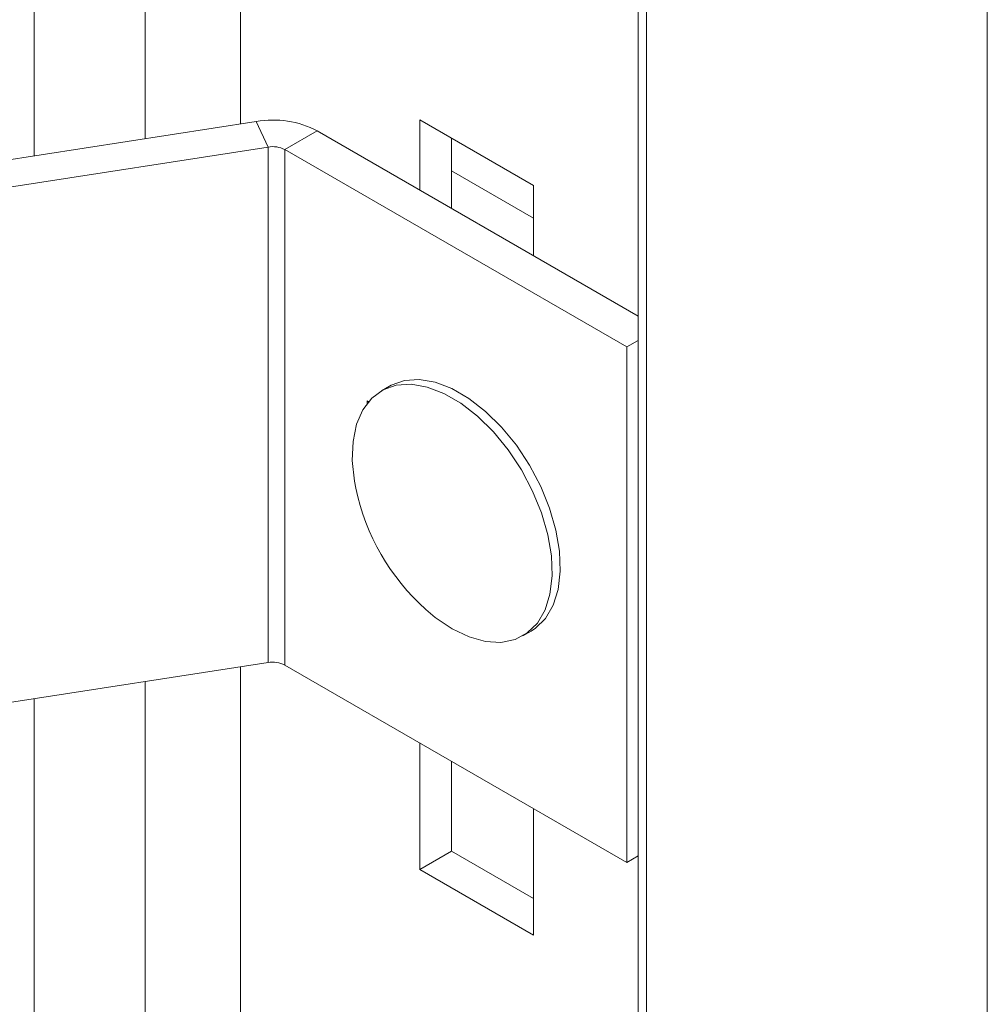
# Model space of a CAD drawing. Header units: millimetres. Extents: x -229 to 889, y -1749 to -342.
# Tile 5 of 23: x -98 to -13, y -1479 to -1394. Entities that reach past the tile are written whole.
import ezdxf

# ---------------------------------------------------------------- set-up
doc = ezdxf.new("R2010")
doc.units = ezdxf.units.MM

msp = doc.modelspace()

# ---------------------------------------------------------------- linework, layer by layer
at = {"color": 8, "linetype": 'Continuous', "lineweight": 15}
for p, q in [((-86.737, -1303.028), (-86.737, -1403.93)), ((-78.413, -1303.449), (-78.413, -1402.643)), ((-96.397, -1306.933), (-96.397, -1405.424)), ((-78.413, -1449.943), (-78.413, -1711.719)), ((-86.737, -1451.231), (-86.737, -1711.299)), ((-96.397, -1452.725), (-96.397, -1715.203))]:
    msp.add_line(p, q, dxfattribs=at)
at = {"color": 7, "linetype": 'Continuous', "lineweight": 15}
for p, q in [((-13.331, -1322.283), (-13.331, -1530.327)), ((-43.762, -1338.407), (-43.762, -1591.535)), ((-43.03, -1339.428), (-43.03, -1592.555)), ((-99.963, -1405.976), (-77.04, -1402.43)), ((-76.004, -1404.661), (-77.04, -1402.43)), ((-52.894, -1408), (-62.793, -1402.285)), ((-62.793, -1402.285), (-62.793, -1408.409)), ((-74.555, -1404.885), (-71.727, -1403.252)), ((-43.762, -1419.396), (-71.727, -1403.252)), ((-60.036, -1410.001), (-60.036, -1403.877)), ((-98.928, -1408.207), (-76.004, -1404.661)), ((-76.004, -1404.661), (-76.004, -1449.57)), ((-44.762, -1422.084), (-74.555, -1404.885)), ((-74.555, -1449.795), (-74.555, -1404.885)), ((-60.036, -1406.736), (-52.894, -1410.858)), ((-52.894, -1414.124), (-52.894, -1408)), ((-43.762, -1421.507), (-44.762, -1422.084)), ((-44.762, -1466.994), (-44.762, -1422.084)), ((-65.42, -1425.497), (-66.127, -1425.905)), ((-67.39, -1426.781), (-67.39, -1427.023)), ((-67.257, -1426.858), (-67.39, -1426.781)), ((-53.803, -1447.253), (-53.096, -1446.845)), ((-76.004, -1449.57), (-98.928, -1453.116)), ((-74.555, -1449.795), (-44.762, -1466.994)), ((-62.793, -1456.585), (-62.793, -1467.608)), ((-60.036, -1466.016), (-60.036, -1458.177)), ((-52.894, -1473.323), (-52.894, -1462.299)), ((-62.793, -1467.608), (-60.036, -1466.016)), ((-52.894, -1470.139), (-60.036, -1466.016)), ((-43.762, -1466.416), (-44.762, -1466.994)), ((-62.793, -1467.608), (-52.894, -1473.323))]:
    msp.add_line(p, q, dxfattribs=at)
at = {"color": 7, "linetype": 'Continuous', "lineweight": 15, "flags": 128}
for points in [[(-53.096, -1446.845), (-52.716, -1446.596), (-51.837, -1445.731), (-51.171, -1444.591), (-50.738, -1443.209), (-50.551, -1441.624), (-50.613, -1439.883), (-50.925, -1438.034), (-51.476, -1436.132), (-52.251, -1434.231), (-53.228, -1432.386), (-54.378, -1430.65), (-55.668, -1429.073), (-57.062, -1427.699), (-58.519, -1426.57), (-59.997, -1425.716), (-61.454, -1425.164), (-62.848, -1424.928), (-64.138, -1425.015), (-65.288, -1425.424), (-65.42, -1425.497)], [(-59.965, -1446.643), (-58.492, -1447.348), (-57.062, -1447.744), (-55.715, -1447.819), (-54.49, -1447.57), (-53.423, -1447.005), (-52.544, -1446.14), (-51.878, -1445), (-51.445, -1443.617), (-51.258, -1442.033), (-51.32, -1440.291), (-51.632, -1438.443), (-52.183, -1436.541), (-52.958, -1434.64), (-53.935, -1432.795), (-55.085, -1431.058), (-56.375, -1429.481), (-57.769, -1428.108), (-59.226, -1426.978), (-60.704, -1426.125), (-62.161, -1425.572), (-63.555, -1425.336), (-64.845, -1425.424), (-65.995, -1425.832), (-66.972, -1426.55), (-67.747, -1427.556), (-68.298, -1428.821), (-68.609, -1430.31), (-68.672, -1431.98), (-68.484, -1433.781), (-68.368, -1434.396)], [(-62.277, -1444.948), (-61.438, -1445.648), (-59.965, -1446.643)]]:
    msp.add_lwpolyline(points, dxfattribs=at)
at = {"color": 7, "linetype": 'Continuous', "lineweight": 15}
for centre, radius, start, end in [((-75.607, -1410.75), 8.443, 62.64276, 99.77119), ((-75.613, -1406.93), 2.303, 62.64369, 99.77078), ((-49.252, -1430.394), 19.531, 191.82231, 228.17231), ((-75.613, -1451.84), 2.303, 62.64369, 99.77078)]:
    msp.add_arc(centre, radius, start, end, dxfattribs=at)

doc.saveas('drawing.dxf')
